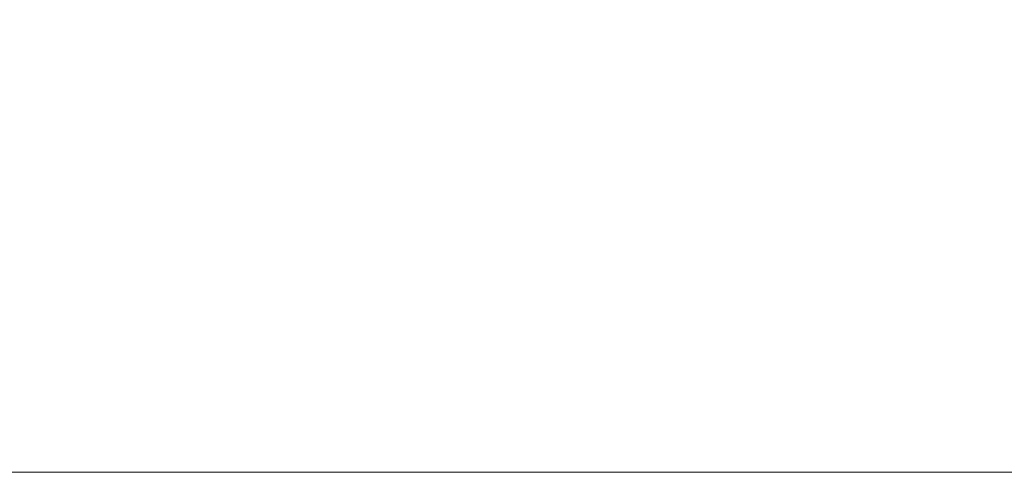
# Model space of a CAD drawing. Header units: millimetres. Extents: x -276 to 275, y -103 to 102.
# Tile 139 of 256: x -3.9566 to -3.8664, y -36.9815 to -36.9401. Entities that reach past the tile are written whole.
import ezdxf

# ---------------------------------------------------------------- set-up
doc = ezdxf.new("R2010")
doc.units = ezdxf.units.MM
doc.layers.add('G-IMPT', color=8, linetype='Continuous')

# ---------------------------------------------------------------- blocks, each defined once
blk = doc.blocks.new('QA3080_dwg-15779-View 1')
at = {"layer": 'G-IMPT', "lineweight": 9}
mesh = blk.add_polyface(dxfattribs=at)
corners = [(18.426279, -31.915253, -9.3), (18.576279, -32.17506, -9.3), (18.726279, -32.434868, -9.3), (18.876279, -32.694675, -9.3), (19.026279, -32.954484, -9.3), (12.05128, -36.9815, -4.65), (12.05128, -36.9815, 4.65), (19.026279, -32.954484, 9.3), (18.876279, -32.694675, 9.3), (18.726279, -32.434868, 9.3), (18.576279, -32.17506, 9.3), (18.426279, -31.915253, 9.3), (11.451279, -35.942269, 4.65), (11.451279, -35.942269, -4.65)]
mesh.append_faces([[corners[k] for k in face] for face in [(3, 5, 2), (2, 13, 1)]], dxfattribs={"vtx0": -1, "vtx1": -1})
mesh.append_faces([[corners[k] for k in face] for face in [(13, 2, 5), (12, 6, 9)]], dxfattribs={"vtx0": -1, "vtx1": -1, "vtx2": -1})
mesh.append_faces([[corners[k] for k in face] for face in [(6, 8, 9)]], dxfattribs={"vtx0": -1, "vtx2": -1})
mesh.append_faces([[corners[k] for k in face] for face in [(0, 1, 13), (11, 12, 10)]], dxfattribs={"vtx1": -1})
mesh.append_faces([[corners[k] for k in face] for face in [(9, 10, 12)]], dxfattribs={"vtx1": -1, "vtx2": -1})
mesh.append_faces([[corners[k] for k in face] for face in [(12, 13, 5, 6)]], dxfattribs={"vtx1": -1, "vtx3": -1})
mesh.append_faces([[corners[k] for k in face] for face in [(3, 4, 5), (6, 7, 8)]], dxfattribs={"vtx2": -1})

msp = doc.modelspace()

# ---------------------------------------------------------------- block references
at = {"layer": 'G-IMPT', "lineweight": 9, "extrusion": (-1, 0, 0), "rotation": 90}
msp.add_blockref('QA3080_dwg-15779-View 1', (0, 89.670823, 0.026083), dxfattribs=at)

doc.saveas('drawing.dxf')
